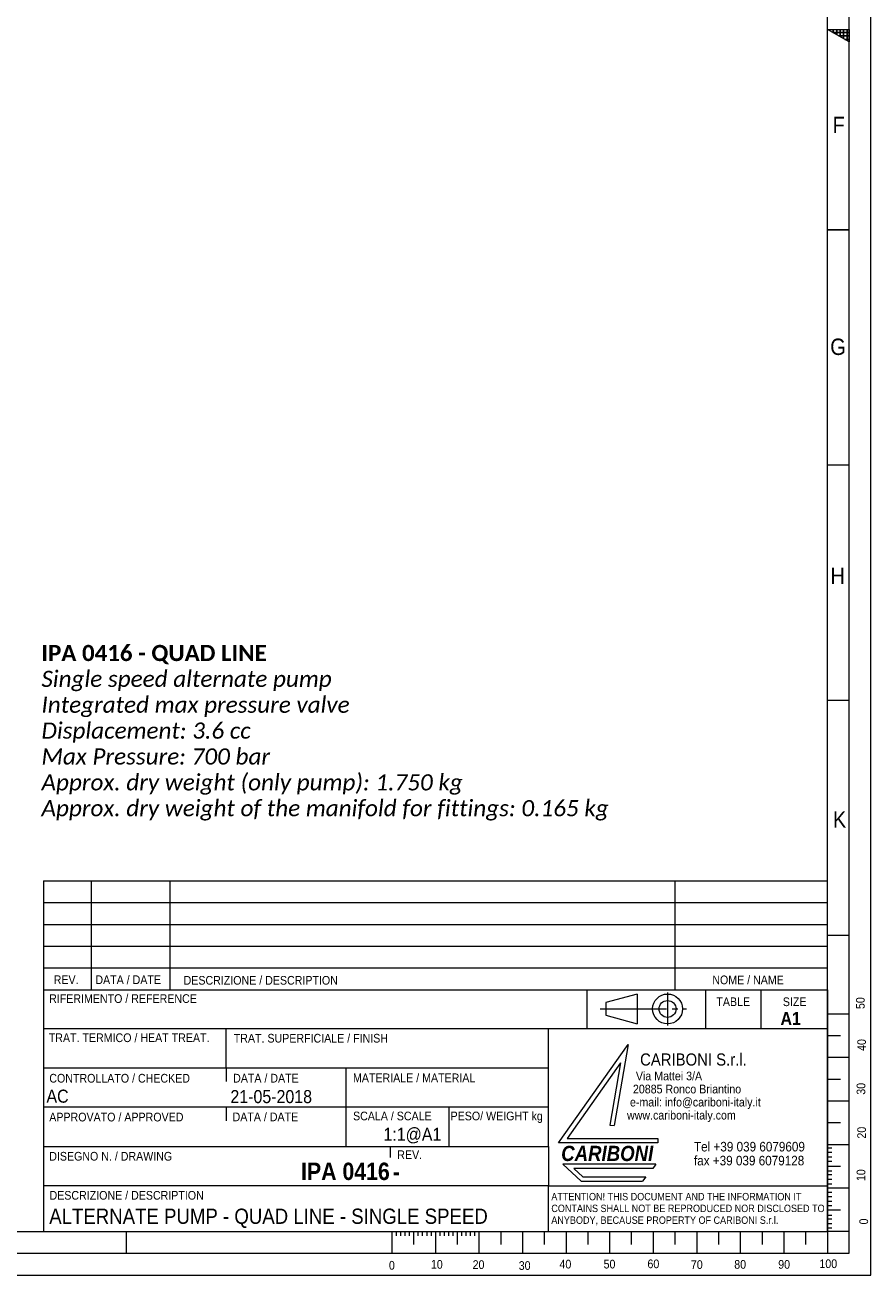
# Model space of a CAD drawing. Header units: millimetres. Extents: x 10 to 831, y 10 to 584.
# Tile 11 of 14: x 637 to 831, y 10 to 297. Entities that reach past the tile are written whole.
import ezdxf

# ---------------------------------------------------------------- set-up
doc = ezdxf.new("R2010")
doc.units = ezdxf.units.MM
doc.linetypes.add('SLD-Centro', pattern=[19.05, 15.24, -1.27, 1.27, -1.27])
doc.linetypes.add('SLD-Solido', pattern=[0])
doc.styles.add('SLDTEXTSTYLE0', font='CALIBRIB.TTF')
doc.styles.add('SLDTEXTSTYLE1', font='CALIBRII.TTF')
doc.styles.add('SLDTEXTSTYLE2', font='GOTHIC.TTF', dxfattribs={"width": 0.913})
doc.styles.add('SLDTEXTSTYLE3', font='GOTHICB.TTF', dxfattribs={"width": 0.913})
doc.styles.add('SLDTEXTSTYLE4', font='GOTHICBI.TTF', dxfattribs={"width": 0.913})

# ---------------------------------------------------------------- blocks, each defined once
blk = doc.blocks.new('SW_NOTE_0')
at = {"color": 0, "linetype": 'Continuous', "lineweight": 0, "char_height": 3.7042, "attachment_point": 1}
for s, insert, style in [('IPA 0416 - QUAD LINE', (0, 4.94), 'SLDTEXTSTYLE0'), ('Single speed alternate pump', (0, -1), 'SLDTEXTSTYLE1'), ('Integrated max pressure valve ', (0, -6.94), 'SLDTEXTSTYLE1'), ('Displacement: 3.6 cc', (0, -12.88), 'SLDTEXTSTYLE1'), ('Max Pressure: 700 bar', (0, -18.82), 'SLDTEXTSTYLE1'), ('Approx. dry weight (only pump): 1.750 kg', (0, -24.76), 'SLDTEXTSTYLE1'), ('Approx. dry weight of the manifold for fittings: 0.165 kg', (0, -30.69), 'SLDTEXTSTYLE1')]:
    blk.add_mtext(s, dxfattribs=dict(at, insert=insert, style=style))
blk = doc.blocks.new('SW_NOTE_1')
at = {"color": 0, "linetype": 'Continuous', "lineweight": 0, "char_height": 2, "attachment_point": 1, "style": 'SLDTEXTSTYLE2'}
for s, insert in [('   Via Mattei 3/A', (0, 2.55)), ('  20885 Ronco Briantino', (0, -0.45)), (' e-mail: info@cariboni-italy.it', (0, -3.45)), ('www.cariboni-italy.com', (0, -6.45))]:
    blk.add_mtext(s, dxfattribs=dict(at, insert=insert))
blk = doc.blocks.new('SW_NOTE_2')
at = {"color": 0, "linetype": 'Continuous', "lineweight": 0, "char_height": 2.2, "attachment_point": 1, "style": 'SLDTEXTSTYLE2'}
for s, insert in [('Tel +39 039 6079609', (0, 2.81)), ('fax +39 039 6079128', (0, -0.39))]:
    blk.add_mtext(s, dxfattribs=dict(at, insert=insert))
blk = doc.blocks.new('SW_NOTE_3')
at = {"color": 0, "linetype": 'Continuous', "lineweight": 0, "char_height": 1.7, "attachment_point": 1, "style": 'SLDTEXTSTYLE2'}
for s, insert in [('ATTENTION! THIS DOCUMENT AND THE INFORMATION IT', (0, 2.17)), ('CONTAINS SHALL NOT BE REPRODUCED NOR DISCLOSED TO', (0, -0.53)), ('ANYBODY, BECAUSE PROPERTY OF CARIBONI S.r.l.', (0, -3.23))]:
    blk.add_mtext(s, dxfattribs=dict(at, insert=insert))

msp = doc.modelspace()

# ---------------------------------------------------------------- hatches: boundary and pattern name
at = {"linetype": 'Continuous'}
h = msp.add_hatch(dxfattribs=at)
h.set_pattern_fill('NET', color=8, scale=0.25, style=0)
h.paths.add_polyline_path([(821, 296), (826, 296), (826, 293.11325)], flags=0)

# ---------------------------------------------------------------- linework, layer by layer
at = {"color": 7, "linetype": 'SLD-Solido', "lineweight": 0}
for p, q in [((831, 10), (831, 584)), ((826, 15), (826, 579)), ((826, 293.11325), (821, 296)), ((821, 296), (826, 296)), ((826, 296), (826, 293.11325)), ((826, 250), (821, 250)), ((821, 250), (826, 250)), ((821, 196), (826, 196)), ((821, 142), (826, 142)), ((641, 100.50714), (641, 20.00714)), ((641, 100.50714), (821, 100.50714)), ((652, 100.50714), (652, 75.49899)), ((670, 100.50714), (670, 75.49899)), ((786, 100.50714), (786, 75.49899)), ((641.00331, 95.49899), (821.00331, 95.49899)), ((641.00331, 90.49899), (821.00331, 90.49899)), ((821, 88), (826, 88)), ((641.00331, 85.49899), (821.00331, 85.49899)), ((641.00331, 80.49899), (821.00331, 80.49899)), ((765.75153, 75.49899), (765.75153, 66.50714)), ((793, 75.49899), (793, 66.50714)), ((805.73625, 75.49899), (805.73625, 66.50714)), ((820.99427, 75.49417), (820.99427, 19.99417)), ((777.31168, 74.47005), (770.15883, 72.54428)), ((770.15883, 72.54428), (770.15883, 69.62086)), ((777.31168, 74.47005), (777.31168, 67.69509)), ((770.15883, 69.62086), (777.31168, 67.69509)), ((821, 70), (826, 70)), ((821, 66.50714), (641, 66.50714)), ((683, 57.50714), (683, 66.50714)), ((757, 39.50714), (757, 66.50714)), ((821, 65), (824, 65)), ((759.27912, 40.37655), (775.2668, 62.92492)), ((775.2668, 62.92492), (772.0454, 44.35082)), ((757, 57.50714), (641, 57.50714)), ((683, 57.50714), (683, 54.40835)), ((710.54293, 39.50714), (710.54293, 57.50714)), ((773.52628, 58.74126), (761.21402, 41.37655)), ((773.52628, 58.74126), (771.03494, 44.37655)), ((821, 60), (826, 60)), ((821, 55), (824, 55)), ((821, 50), (826, 50)), ((757, 48.50714), (641, 48.50714)), ((683, 48.50714), (683, 45.42711)), ((734.10845, 48.50714), (734.10845, 39.50714)), ((771.03494, 44.37655), (772.0454, 44.35082)), ((821, 45), (824, 45)), ((782.0454, 40.37655), (759.27912, 40.37655)), ((761.21402, 41.37655), (782.03494, 41.37655)), ((782.03494, 41.37655), (782.0454, 40.37655)), ((720.6152, 39.50714), (720.6152, 37.0086)), ((821, 40), (826, 40)), ((821, 39.17726), (822, 39.17726)), ((821, 38.21659), (822, 38.21659)), ((781.61955, 35.48204), (760.27912, 35.48204)), ((760.27912, 35.48204), (764.42933, 31.56552)), ((762.77951, 34.45969), (764.8326, 32.5222)), ((780.9264, 34.45969), (762.77951, 34.45969)), ((781.61955, 35.48204), (780.9264, 34.45969)), ((821, 37.12693), (822, 37.12693)), ((821, 36.17025), (822, 36.17025)), ((821, 35), (824, 35)), ((764.8326, 32.5222), (779.27912, 32.5222)), ((779.27912, 32.5222), (778.58182, 31.56552)), ((821, 33.90848), (822, 33.90848)), ((821, 33.06064), (822, 33.06064)), ((821, 31.97099), (822, 31.97099)), ((757, 20.00714), (757, 30.50714)), ((757, 30.50714), (821, 30.50714)), ((764.42933, 31.56552), (778.58182, 31.56552)), ((821, 30.95515), (822, 30.95515)), ((821, 30), (826, 30)), ((821, 28.99949), (822, 28.99949)), ((821, 28.03881), (822, 28.03881)), ((821, 26.94916), (822, 26.94916)), ((821, 25.99247), (822, 25.99247)), ((821, 25), (824, 25)), ((821, 23.7307), (822, 23.7307)), ((821, 22.88287), (822, 22.88287)), ((821, 21.79321), (822, 21.79321)), ((821, 20.83653), (822, 20.83653)), ((660, 20), (660, 15)), ((721, 20), (721, 15)), ((722, 20), (722, 19)), ((723, 20), (723, 19)), ((724, 20), (724, 19)), ((725, 20), (725, 19)), ((726, 20), (726, 17)), ((727, 20), (727, 19)), ((728, 20), (728, 19)), ((729, 20), (729, 19)), ((730, 20), (730, 19)), ((731, 20), (731, 15)), ((732, 20), (732, 19)), ((733, 20), (733, 19)), ((734, 20), (734, 19)), ((735, 20), (735, 19)), ((736, 20), (736, 17)), ((737, 20), (737, 19)), ((738, 20), (738, 19)), ((739, 20), (739, 19)), ((740, 20), (740, 19)), ((741, 20), (741, 15)), ((746, 20), (746, 17)), ((751, 20), (751, 15)), ((756, 20), (756, 17)), ((761, 20), (761, 15)), ((766, 20), (766, 17)), ((771, 20), (771, 15)), ((776, 17), (776, 20)), ((781, 20), (781, 15)), ((786, 20), (786, 17)), ((791, 20), (791, 15)), ((796, 20), (796, 17)), ((801, 20), (801, 15)), ((806, 20), (806, 17)), ((811, 20), (811, 15)), ((816, 20), (816, 17)), ((821, 20), (821, 15)), ((826, 20), (821, 20)), ((15, 15), (826, 15)), ((10, 10), (831, 10))]:
    msp.add_line(p, q, dxfattribs=at)
at = {"color": 7, "linetype": 'SLD-Solido', "lineweight": 15}
for p, q in [((821, 20), (821, 574)), ((641, 75.49899), (821, 75.49899)), ((641, 39.50714), (757, 39.50714)), ((757, 39.50714), (757, 30.50714)), ((757, 30.50714), (641, 30.50714)), ((20, 20), (821, 20)), ((641, 20.00714), (821, 20.00714))]:
    msp.add_line(p, q, dxfattribs=at)
at = {"color": 7, "linetype": 'SLD-Centro', "lineweight": 0}
for p, q in [((784.30425, 74.87128), (784.30425, 67.29386)), ((768.84698, 71.08257), (788.66525, 71.08257))]:
    msp.add_line(p, q, dxfattribs=at)
at = {"color": 7, "linetype": 'SLD-Solido', "lineweight": 0}
for radius in [3.43032, 1.93714]:
    msp.add_circle((784.30425, 71.08257), radius, dxfattribs=at)

# ---------------------------------------------------------------- block references
at = {"color": 7, "linetype": 'Continuous', "lineweight": 0}
for name, p in [('SW_NOTE_0', (640.56174, 149.72497)), ('SW_NOTE_1', (774.99292, 54.14324)), ('SW_NOTE_2', (790.36252, 37.75691)), ('SW_NOTE_3', (757.61213, 26.6769))]:
    msp.add_blockref(name, p, dxfattribs=at)

# ---------------------------------------------------------------- texts
for s, insert, char_height, attachment_point, style in [('F', (822.17837, 275.94445), 3.762, 1, 'SLDTEXTSTYLE2'), ('G', (821.64379, 225.00103), 3.762, 1, 'SLDTEXTSTYLE2'), ('H', (821.69526, 172.40777), 3.762, 1, 'SLDTEXTSTYLE2'), ('K', (822.24482, 116.46454), 3.762, 1, 'SLDTEXTSTYLE2'), ('REV.', (646.22723, 78.78861), 2, 2, 'SLDTEXTSTYLE2'), ('DATA / DATE', (652.94496, 78.78861), 2, 1, 'SLDTEXTSTYLE2'), ('DESCRIZIONE / DESCRIPTION', (673.19775, 78.66004), 2, 1, 'SLDTEXTSTYLE2'), ('NOME / NAME', (794.56748, 78.75643), 2, 1, 'SLDTEXTSTYLE2'), ('RIFERIMENTO / REFERENCE', (642.32479, 74.46307), 2, 1, 'SLDTEXTSTYLE2'), ('TABLE', (795.50332, 73.73673), 2, 1, 'SLDTEXTSTYLE2'), ('SIZE', (810.76382, 73.73673), 2, 1, 'SLDTEXTSTYLE2'), ('A1', (810.22563, 70.40812), 3, 1, 'SLDTEXTSTYLE3'), ('TRAT. TERMICO / HEAT TREAT.', (642.24362, 65.47612), 2, 1, 'SLDTEXTSTYLE2'), ('TRAT. SUPERFICIALE / FINISH', (684.70857, 65.36267), 2, 1, 'SLDTEXTSTYLE2'), ('CARIBONI S.r.l.', (777.9966, 60.87436), 2.7966102, 1, 'SLDTEXTSTYLE2'), ('CONTROLLATO / CHECKED', (642.3718, 56.17335), 2, 1, 'SLDTEXTSTYLE2'), ('DATA / DATE', (684.56236, 56.18887), 2, 1, 'SLDTEXTSTYLE2'), ('MATERIALE / MATERIAL', (712.08126, 56.26887), 2, 1, 'SLDTEXTSTYLE2'), ('AC', (641.71075, 52.55926), 3, 1, 'SLDTEXTSTYLE2'), ('21-05-2018', (683.94287, 52.46452), 3, 1, 'SLDTEXTSTYLE2'), ('APPROVATO / APPROVED', (642.35915, 47.26166), 2, 1, 'SLDTEXTSTYLE2'), ('DATA / DATE', (684.43879, 47.30631), 2, 1, 'SLDTEXTSTYLE2'), ('SCALA / SCALE', (712.09234, 47.50929), 2, 1, 'SLDTEXTSTYLE2'), ('PESO/ WEIGHT kg', (734.49164, 47.50929), 2, 1, 'SLDTEXTSTYLE2'), ('1:1@A1', (719.07429, 43.80615), 3, 1, 'SLDTEXTSTYLE2'), ('DISEGNO N. / DRAWING', (642.3522, 38.26043), 2, 1, 'SLDTEXTSTYLE2'), ('REV.', (722.25259, 38.60879), 2, 1, 'SLDTEXTSTYLE2'), ('CARIBONI', (759.87997, 39.66407), 3.5, 1, 'SLDTEXTSTYLE4'), ('IPA 0416', (720.52574, 35.799), 4, 3, 'SLDTEXTSTYLE3'), ('-', (721.20237, 35.73929), 4, 1, 'SLDTEXTSTYLE3'), ('DESCRIZIONE / DESCRIPTION', (642.41511, 29.29403), 2, 1, 'SLDTEXTSTYLE2'), ('ALTERNATE PUMP - QUAD LINE - SINGLE SPEED', (642.34943, 25.24124), 3.5, 1, 'SLDTEXTSTYLE2'), ('0', (720.33589, 13.22839), 2, 1, 'SLDTEXTSTYLE2'), ('10', (729.96549, 13.43337), 2, 1, 'SLDTEXTSTYLE2'), ('20', (739.54085, 13.38608), 2, 1, 'SLDTEXTSTYLE2'), ('30', (750.12979, 13.16966), 2, 1, 'SLDTEXTSTYLE2'), ('40', (759.48387, 13.50215), 2, 1, 'SLDTEXTSTYLE2'), ('50', (769.61306, 13.50215), 2, 1, 'SLDTEXTSTYLE2'), ('60', (779.68094, 13.55691), 2, 1, 'SLDTEXTSTYLE2'), ('70', (789.65245, 13.39265), 2, 1, 'SLDTEXTSTYLE2'), ('80', (799.60644, 13.43536), 2, 1, 'SLDTEXTSTYLE2'), ('90', (809.6984, 13.43536), 2, 1, 'SLDTEXTSTYLE2'), ('100', (819.15962, 13.59304), 2, 1, 'SLDTEXTSTYLE2')]:
    msp.add_mtext(s, dxfattribs=dict(at, insert=insert, char_height=char_height, attachment_point=attachment_point, style=style))
at = {"color": 7, "linetype": 'Continuous', "lineweight": 0, "char_height": 2, "attachment_point": 1, "rotation": 90, "style": 'SLDTEXTSTYLE2'}
for s, insert in [('50', (827.54837, 71.06672)), ('40', (827.84882, 61.45256)), ('30', (827.6986, 51.38775)), ('20', (827.84882, 41.32293)), ('10', (827.6986, 31.55855)), ('0', (828.32734, 21.60723))]:
    msp.add_mtext(s, dxfattribs=dict(at, insert=insert))

doc.saveas('drawing.dxf')
